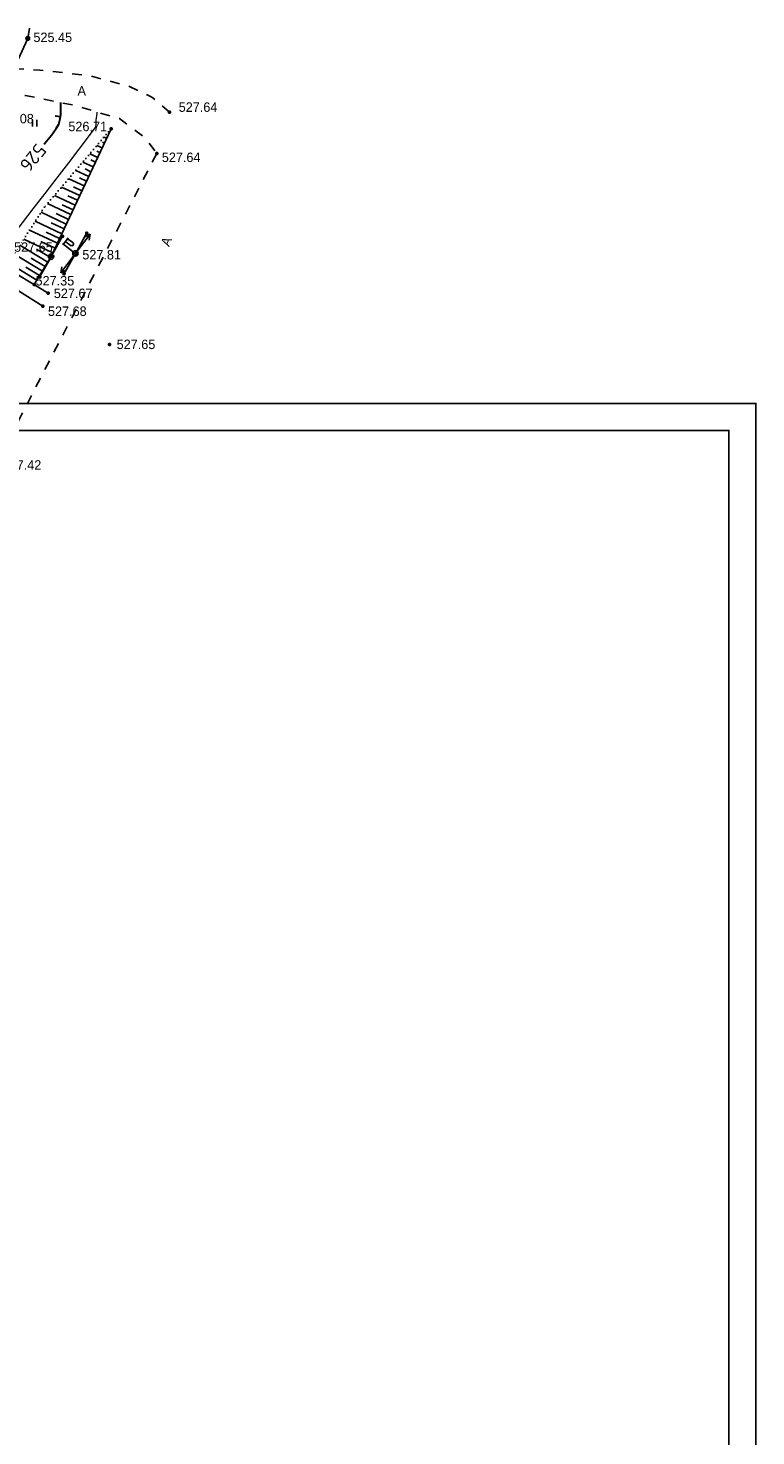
# Model space of a CAD drawing. Header units: millimetres. Extents: x 767170 to 66149698, y -983507 to 2493658.
# Tile 231 of 256: x 3071664 to 3139023, y -574115 to -443883. Entities that reach past the tile are written whole.
import ezdxf

# ---------------------------------------------------------------- set-up
doc = ezdxf.new("R2010")
doc.units = ezdxf.units.MM
for name, pattern in [('Д_ТРОТ_ТРУБА', [3, 1.5, -1.5]), ('ДОРОГИ_СТРОЯЩ', [9, 8, -1]), ('Контура низ откосов  Штриховая 0.1-0.5 - - - - - - -', [0.6, 0.1, -0.5])]:
    doc.linetypes.add(name, pattern=pattern)
for name, color, linetype in [('(004) Точки рельефа', 7, 'Continuous'), ('(004a) Точки рельефа (отк.)', 7, 'Continuous'), ('(013) Газ', 30, 'ИК_Газопровод -------г--------'), ('(022) Возд. Линии', 7, 'Continuous'), ('(025) Дорога', 7, 'Continuous'), ('(031) Горизонтали', 42, 'Continuous'), ('(035) Откосы', 7, 'Continuous'), ('(036) Растительность', 7, 'Continuous'), ('C-TOPO-MAJR', 9, 'Continuous')]:
    doc.layers.add(name, color=color, linetype=linetype)
doc.layers.add('(032) Горизонтали утолщенные', color=32, linetype='Continuous', lineweight=30)
doc.layers.add('(042) Бергштрих', color=32, linetype='Continuous', lineweight=30)
doc.styles.add('BM-431', font='txt')
doc.styles.add('D-431', font='txt')
doc.styles.get("Standard").update_dxf_attribs({"font": 'isocpeui.ttf'})
doc.styles.add('СПДС', font='isocpeur.ttf')
doc.linetypes.add('GAZ_VOZDUSH', pattern='A,1,-2,["~",Standard,S=3,R=0,X=-1.5,Y=-1.5],-1,10', length=14)
doc.linetypes.add('ИК_Газопровод -------г--------', pattern='A,9,-0.6,["Г",Standard,S=1.2,R=0,X=0,Y=-0.6],-1.2', length=10.8)
doc.linetypes.add('ОТКОСЫ_УКРЕП', pattern='A,0.5,["|",Standard,S=1.2,R=0,X=0,Y=-1.2],0.8,[".",Standard,S=1,R=0.1,X=0.1,Y=-1.2],0.1,["|",Standard,S=0.5,R=0,X=0,Y=-0.5],0', length=1.4)

# ---------------------------------------------------------------- blocks, each defined once
blk = doc.blocks.new('I04010')
for p, q in [((-0.412273, 0.007146), (-0.412273, 1.207146)), ((0.387727, 1.207146), (0.387727, 0.007146))]:
    blk.add_line(p, q)
blk = doc.blocks.new('S2-flat-3')
at = {"layer": '(022) Возд. Линии'}
for p, q in [((0, 0), (1.21, 1.59)), ((1.21, 1.59), (0.71, 1.35)), ((1.21, 1.59), (1.11, 1.04))]:
    blk.add_line(p, q, dxfattribs=at)
blk = doc.blocks.new('S1-flat-3')
at = {"layer": '(022) Возд. Линии'}
for p, q in [((0, 0), (-1.21, -1.59)), ((-1.21, -1.59), (-1.11, -1.04)), ((-1.21, -1.59), (-0.71, -1.35))]:
    blk.add_line(p, q, dxfattribs=at)
blk = doc.blocks.new('f-flat-2')
at = {"layer": '(022) Возд. Линии'}
for points in [[(-1.11, 0.85), (-0.66, 1.44)], [(-0.2, 0.15), (-1.19, 0.91)]]:
    blk.add_lwpolyline(points, dxfattribs=at)
blk.add_lwpolyline([(-0.22, 0.78), (-0.22, 0.78, 0.414214), (-0.25, 1.01), (-0.72, 1.36), (-0.92, 1.11), (-0.45, 0.75, 0.414214)], format="xyb", close=True, dxfattribs=at)
blk.add_circle((0, 0), 0.25, dxfattribs=at)
blk = doc.blocks.new('s3-flat-5')
at = {"layer": '(022) Возд. Линии'}
h = blk.add_hatch(dxfattribs=at)
h.set_pattern_fill('ACET-2D-ANSI31', color=256, scale=0.01, angle=60.8095, style=0)
h.set_pattern_definition([(105.809457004, (-32459.07727, -79845.225074), (-0.030548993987, -0.008649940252), [])])
edge = h.paths.add_edge_path()
edge.add_arc((0.93, 1.66), 0.1, 0, 360)
blk.add_lwpolyline([(0, 0), (0.98, 1.75)], dxfattribs=at)
blk.add_circle((0.93, 1.66), 0.1, dxfattribs=at)
blk = doc.blocks.new('s4-flat-5')
at = {"layer": '(022) Возд. Линии'}
h = blk.add_hatch(dxfattribs=at)
h.set_pattern_fill('ACET-2D-ANSI31', color=256, scale=0.01, angle=240.8095, style=0)
h.set_pattern_definition([(285.809457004, (-32458.83407, -79844.78975), (0.030548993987, 0.008649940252), [])])
edge = h.paths.add_edge_path()
edge.add_arc((-0.93, -1.66), 0.1, 0, 360)
blk.add_lwpolyline([(0, 0), (-0.98, -1.75)], dxfattribs=at)
blk.add_circle((-0.93, -1.66), 0.1, dxfattribs=at)
blk = doc.blocks.new('prov-s-flat-3')
at = {"layer": '(022) Возд. Линии'}
for name, p in [('s3-flat-5', (0.12, 0.22)), ('s4-flat-5', (-0.12, -0.22))]:
    blk.add_blockref(name, p, dxfattribs=at)
blk = doc.blocks.new('STOLB-flat-3')
at = {"layer": '(022) Возд. Линии'}
blk.add_circle((0, 0), 0.25, dxfattribs=at)
blk = doc.blocks.new('s3-flat-7')
at = {"layer": '(022) Возд. Линии'}
h = blk.add_hatch(dxfattribs=at)
h.set_pattern_fill('ACET-2D-ANSI31', color=256, scale=0.01, angle=60.8095, style=0)
h.set_pattern_definition([(105.809457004, (-32456.82427, -79844.929074), (-0.030548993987, -0.008649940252), [])])
edge = h.paths.add_edge_path()
edge.add_arc((0.93, 1.66), 0.1, 0, 360)
blk.add_lwpolyline([(0, 0), (0.98, 1.75)], dxfattribs=at)
blk.add_circle((0.93, 1.66), 0.1, dxfattribs=at)
blk = doc.blocks.new('s4-flat-7')
at = {"layer": '(022) Возд. Линии'}
h = blk.add_hatch(dxfattribs=at)
h.set_pattern_fill('ACET-2D-ANSI31', color=256, scale=0.01, angle=240.8095, style=0)
h.set_pattern_definition([(285.809457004, (-32456.58107, -79844.49375), (0.030548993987, 0.008649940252), [])])
edge = h.paths.add_edge_path()
edge.add_arc((-0.93, -1.66), 0.1, 0, 360)
blk.add_lwpolyline([(0, 0), (-0.98, -1.75)], dxfattribs=at)
blk.add_circle((-0.93, -1.66), 0.1, dxfattribs=at)
blk = doc.blocks.new('prov-s-flat-5')
at = {"layer": '(022) Возд. Линии'}
for name, p in [('s3-flat-7', (0.12, 0.22)), ('s4-flat-7', (-0.12, -0.22))]:
    blk.add_blockref(name, p, dxfattribs=at)
blk = doc.blocks.new('A$C05d28b1e')
at = {"layer": '(013) Газ', "linetype": 'ByBlock'}
h = blk.add_hatch(color=0, dxfattribs=at)
edge = h.paths.add_edge_path()
edge.add_arc((138885, 152734), 250, 0, 360)
at = {"layer": '(004) Точки рельефа', "color": 7, "linetype": 'ByBlock', "lineweight": -2}
for p in [(152004, 145904), (146596, 144378), (150815, 142076), (143291, 132839), (141038, 132543), (140775, 129171), (140270, 127955), (146442, 124410)]:
    blk.add_point(p, dxfattribs=at)
at = {"layer": '(004a) Точки рельефа (отк.)', "color": 7, "linetype": 'ByBlock', "lineweight": -2}
blk.add_point((139476, 129956), dxfattribs=at)
at = {"layer": '(013) Газ', "linetype": 'GAZ_VOZDUSH', "ltscale": 600, "flags": 128}
blk.add_lwpolyline([(139039, 153682), (138885, 152734), (135454, 145357), (130316, 142546), (115842, 109039), (104824, 79051), (99727, 68744), (82201, 34139), (52809, 3628), (56082, -3749), (32593, -24350), (33828, -29046), (31852, -35564), (-6995, -77251), (-10648, -79274), (-22017, -90450), (-29954, -94459), (-74554, -132816), (-76953, -135094)], dxfattribs=at)
at = {"layer": '(025) Дорога', "linetype": 'Д_ТРОТ_ТРУБА', "ltscale": 600, "flags": 128}
blk.add_lwpolyline([(152004, 145904), (150374, 147296), (148289, 148299), (144505, 149302), (139988, 149803), (136624, 150006), (131571, 149225), (128868, 148338), (127439, 148106), (126950, 148193), (126046, 148992), (125433, 150461)], dxfattribs=at)
at = {"layer": '(031) Горизонтали', "color": 42, "linetype": 'Continuous', "lineweight": 0, "ltscale": 600}
blk.add_lwpolyline([(136025, 132040), (136037, 132076), (136197, 132462), (136417, 132913), (136696, 133408), (136983, 133813), (137574, 134602), (138400, 135685), (139392, 136977), (140481, 138389), (141596, 139835), (142669, 141226), (143631, 142476), (144411, 143498), (144941, 144203), (145152, 144505), (145207, 144728), (145208, 144922), (145216, 145157), (145250, 145380), (145280, 145557), (145302, 145781), (145301, 145920)], dxfattribs=at)
at = {"layer": '(032) Горизонтали утолщенные', "color": 32, "linetype": 'Continuous', "lineweight": 30, "ltscale": 600}
blk.add_lwpolyline([(140388, 142940), (140465, 143034), (141068, 143794), (141512, 144399), (141747, 144804), (141891, 145278), (141939, 145684), (141938, 146072), (141930, 146492), (141949, 146793)], dxfattribs=at)
at = {"layer": '(035) Откосы', "ltscale": 600}
for p, q in [((146181, 143495), (145941, 143608)), ((146389, 143936), (146329, 143965)), ((145352, 141729), (144632, 142067)), ((145559, 142170), (145259, 142311)), ((145767, 142612), (145286, 142837)), ((145974, 143053), (145794, 143138)), ((144937, 140846), (143977, 141297)), ((144730, 140404), (144190, 140658)), ((145144, 141287), (144724, 141485)), ((144108, 139080), (142667, 139756)), ((144522, 139963), (143322, 140526)), ((144315, 139521), (143655, 139831)), ((143278, 137313), (141358, 138215)), ((143693, 138196), (142012, 138986)), ((143486, 137755), (142585, 138178)), ((143900, 138638), (143120, 139004)), ((142864, 136430), (140703, 137445)), ((143071, 136872), (142051, 137351)), ((142034, 134664), (139579, 135817)), ((142449, 135547), (140116, 136643)), ((142241, 135106), (141045, 135668)), ((142656, 135989), (141520, 136522)), ((141205, 132898), (138506, 134165)), ((141619, 133781), (139043, 134991)), ((141827, 134223), (140569, 134813)), ((140736, 132044), (138153, 133604)), ((140989, 132461), (139699, 133240)), ((141412, 133340), (140093, 133959)), ((139728, 130373), (137144, 131933)), ((140232, 131208), (137649, 132769)), ((139980, 130791), (138688, 131571)), ((140484, 131626), (139193, 132406))]:
    blk.add_line(p, q, dxfattribs=at)
at = {"layer": '(035) Откосы', "linetype": 'ОТКОСЫ_УКРЕП', "ltscale": 600}
for points in [[(127329, 137291), (140775, 129171)], [(140270, 127955), (126734, 136461)]]:
    blk.add_lwpolyline(points, dxfattribs=at)
at = {"layer": '(042) Бергштрих', "color": 32, "linetype": 'Continuous', "lineweight": 30, "ltscale": 600}
blk.add_line((141915, 145481), (141419, 145541), dxfattribs=at)
at = {"layer": '(022) Возд. Линии', "xscale": 1000, "yscale": 1000, "zscale": 1000}
for name, p in [('prov-s-flat-5', (141038, 132543)), ('f-flat-2', (143291, 132839)), ('prov-s-flat-3', (143291, 132839)), ('S2-flat-3', (143440, 133036)), ('STOLB-flat-3', (141038, 132543)), ('S1-flat-3', (143139, 132638))]:
    blk.add_blockref(name, p, dxfattribs=at)
at = {"layer": '(036) Растительность', "linetype": 'Continuous', "xscale": 500, "yscale": 500, "zscale": 500}
for p in [(139534, 144590), (139124, 140376)]:
    blk.add_blockref('I04010', p, dxfattribs=at)
at = {"layer": '(004) Точки рельефа', "linetype": 'ByBlock', "char_height": 875, "attachment_point": 4, "style": 'D-431'}
for s, insert in [('525.45', (139405, 152829)), ('525.08', (135867, 145305)), ('527.64', (152852, 146371)), ('526.71', (142638, 144580)), ('527.64', (151290, 141727)), ('527.65', (137614, 133427)), ('527.81', (143930, 132717)), ('527.67', (141292, 129144)), ('527.68', (140752, 127489)), ('527.65', (147107, 124423)), ('527.42', (136555, 113266))]:
    blk.add_mtext(s, dxfattribs=dict(at, insert=insert))
at = {"layer": '(004a) Точки рельефа (отк.)', "linetype": 'ByBlock', "insert": (139601, 130306), "char_height": 875, "attachment_point": 4, "style": 'D-431'}
blk.add_mtext('527.35', dxfattribs=at)
at = {"layer": '(025) Дорога', "linetype": 'ДОРОГИ_СТРОЯЩ', "style": 'BM-431'}
blk.add_text('A', height=875, dxfattribs=at).set_placement((143487, 147448))
blk.add_text('A', height=875, rotation=68.34774, dxfattribs=at).set_placement((151965, 133422))
at = {"layer": 'C-TOPO-MAJR', "color": 32, "linetype": 'Continuous', "lineweight": 30, "insert": (139365, 141689), "char_height": 1250, "width": 2398.75, "attachment_point": 5, "rotation": 230.63484, "style": 'СПДС', "bg_fill": 3, "box_fill_scale": 1.254, "bg_fill_color": 256, "bg_fill_true_color": 13158600, "bg_fill_transparency": 0}
blk.add_mtext('526', dxfattribs=at)
at = {"layer": '(025) Дорога', "linetype": 'Д_ТРОТ_ТРУБА', "ltscale": 600, "flags": 128}
for points in [[(103071, 78364), (108136, 94128), (121311, 127975), (129224, 144046), (129881, 144552), (131035, 145447), (133208, 146418), (135300, 147146), (138641, 147465), (143191, 146540), (147359, 145316), (149783, 143492), (150815, 142076)], [(150815, 142076), (135921, 113311), (125552, 93370), (117383, 77821), (104208, 56333), (99627, 49152), (88708, 25275), (72217, 300), (60109, -13961), (40976, -33812), (21855, -53057), (7525, -67385), (-21145, -96032), (-41237, -115998), (-56020, -131074), (-73097, -148290), (-76079, -151266)]]:
    blk.add_lwpolyline(points, dxfattribs=at)
at = {"layer": '(035) Откосы', "linetype": 'Контура низ откосов  Штриховая 0.1-0.5 - - - - - - -', "ltscale": 600}
blk.add_lwpolyline([(146596, 144378), (140424, 137117), (138311, 133865), (136892, 131516)], dxfattribs=at)
at = {"layer": '(035) Откосы', "ltscale": 600}
blk.add_lwpolyline([(146596, 144378), (141038, 132543), (139476, 129956)], dxfattribs=at)
blk = doc.blocks.new('A11111111111')
blk.add_lwpolyline([(-186450, -2503181), (654550, -2503181), (654550, -1909181), (-186450, -1909181)], close=True)
for points in [[(649550, -2498181), (-166450, -2498181), (-166450, -1914181), (649550, -1914181), (649550, -2498181)], [(654550, -2498181), (654550, -1914181)]]:
    blk.add_lwpolyline(points)

msp = doc.modelspace()

# ---------------------------------------------------------------- block references
at = {"color": 5, "lineweight": 50}
msp.add_blockref('A$C05d28b1e', (2932748.06, -597565.05), dxfattribs=at)

# ---------------------------------------------------------------- next in the draw order: block references
at = {"xscale": 0.5, "yscale": 0.5, "zscale": 0.5}
msp.add_blockref('A11111111111', (2811748.15, 475993.25), dxfattribs=at)

doc.saveas('drawing.dxf')
